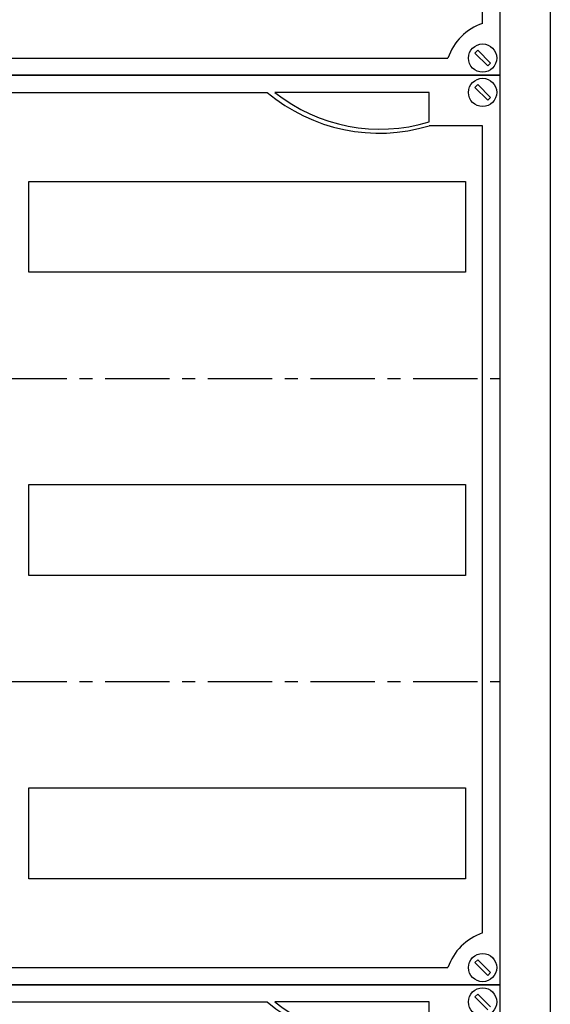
# Model space of a CAD drawing. Header units: millimetres. Extents: x 449515 to 838834, y -400723 to -307130.
# Tile 25 of 38: x 836209 to 838834, y -322477 to -317605. Entities that reach past the tile are written whole.
import ezdxf

# ---------------------------------------------------------------- set-up
doc = ezdxf.new("R2010")
doc.units = ezdxf.units.MM
doc.header["$LTSCALE"] = 25.4
doc.linetypes.add('CENTER', pattern=[2, 1.25, -0.25, 0.25, -0.25])
doc.layers.add('!Siemens Podklad_8GK_sikus', color=250, linetype='Continuous', lineweight=100)
doc.layers.add('R5', color=7, linetype='Continuous')

# ---------------------------------------------------------------- blocks, each defined once
blk = doc.blocks.new('AD_A630_P_W1950-1800_S800-750_G210~1')
at = {"color": 0, "linetype": 'ByBlock', "lineweight": -2}
for p, q in [((800, 1950), (800, 0)), ((775, 1925), (775, 125))]:
    blk.add_line(p, q, dxfattribs=at)
blk = doc.blocks.new('AD_8GK4351-4KK22')
at = {"color": 0}
for p, q in [((500, 0), (500, -600)), ((487.7, -588.99), (489.11, -587.58)), ((494.06, -595.36), (487.7, -588.99)), ((489.11, -587.58), (495.47, -593.94)), ((115, -591.5), (474.37, -591.5)), ((495.47, -593.94), (494.06, -595.36)), ((500, -600), (0, -600))]:
    blk.add_line(p, q, dxfattribs=at)
blk.add_line((491.5, -574.37), (491.5, -25))
blk.add_circle((491.5, -591.5), 7, dxfattribs=at)
blk.add_arc((500, -600), 27, 108.3496, 161.6504, dxfattribs=at)
blk = doc.blocks.new('*U668')
at = {"color": 0}
for p, q in [((0, 0), (500, 0)), ((0, -150), (0, 0)), ((500, 0), (500, -450)), ((4.7, -5.99), (6.11, -4.58)), ((6.11, -4.58), (12.47, -10.94)), ((487.7, -5.99), (489.11, -4.58)), ((489.11, -4.58), (495.47, -10.94)), ((11.06, -12.36), (4.7, -5.99)), ((25.63, -8.5), (385, -8.5)), ((465, -8.5), (388.74, -8.5)), ((465, -23.09), (465, -8.5)), ((494.06, -12.36), (487.7, -5.99)), ((12.47, -10.94), (11.06, -12.36)), ((495.47, -10.94), (494.06, -12.36)), ((8.5, -25.63), (8.5, -425)), ((491.5, -25), (465, -25)), ((491.5, -424.37), (491.5, -25)), ((17, -97.5), (17, -52.5)), ((17, -52.5), (233, -52.5)), ((17, -97.5), (17, -52.5)), ((17, -52.5), (233, -52.5)), ((233, -52.5), (233, -97.5)), ((233, -52.5), (233, -97.5)), ((233, -52.5), (233, -97.5)), ((267, -97.5), (267, -52.5)), ((267, -52.5), (483, -52.5)), ((483, -52.5), (483, -97.5)), ((233, -97.5), (17, -97.5)), ((233, -97.5), (17, -97.5)), ((483, -97.5), (267, -97.5)), ((0, -300), (0, -150)), ((17, -247.5), (17, -202.5)), ((17, -202.5), (233, -202.5)), ((17, -247.5), (17, -202.5)), ((17, -202.5), (233, -202.5)), ((233, -202.5), (233, -247.5)), ((233, -202.5), (233, -247.5)), ((233, -202.5), (233, -247.5)), ((267, -247.5), (267, -202.5)), ((267, -202.5), (483, -202.5)), ((483, -202.5), (483, -247.5)), ((233, -247.5), (17, -247.5)), ((233, -247.5), (17, -247.5)), ((483, -247.5), (267, -247.5)), ((0, -450), (0, -300)), ((17, -397.5), (17, -352.5)), ((17, -352.5), (233, -352.5)), ((17, -397.5), (17, -352.5)), ((17, -352.5), (233, -352.5)), ((233, -352.5), (233, -397.5)), ((233, -352.5), (233, -397.5)), ((233, -352.5), (233, -397.5)), ((267, -397.5), (267, -352.5)), ((267, -352.5), (483, -352.5)), ((483, -352.5), (483, -397.5)), ((233, -397.5), (17, -397.5)), ((233, -397.5), (17, -397.5)), ((483, -397.5), (267, -397.5)), ((8.5, -425), (35, -425)), ((35, -426.91), (35, -441.5)), ((4.7, -438.99), (6.11, -437.58)), ((6.11, -437.58), (12.47, -443.94)), ((487.7, -438.99), (489.11, -437.58)), ((489.11, -437.58), (495.47, -443.94)), ((11.06, -445.36), (4.7, -438.99)), ((35, -441.5), (111.26, -441.5)), ((115, -441.5), (474.37, -441.5)), ((494.06, -445.36), (487.7, -438.99)), ((12.47, -443.94), (11.06, -445.36)), ((495.47, -443.94), (494.06, -445.36)), ((500, -450), (0, -450))]:
    blk.add_line(p, q, dxfattribs=at)
for centre in [(8.5, -8.5), (491.5, -8.5), (8.5, -441.5), (491.5, -441.5)]:
    blk.add_circle(centre, 7, dxfattribs=at)
for centre, radius, start, end in [((0, 0), 27, 288.3496, 341.6504), ((440.22, 57.06), 85.72, 229.8903, 286.802), ((440.8, 57.06), 83.72, 231.5438, 286.802), ((59.78, -507.06), 85.72, 49.8903, 106.802), ((59.2, -507.06), 83.72, 51.5438, 106.802), ((500, -450), 27, 108.3496, 161.6504)]:
    blk.add_arc(centre, radius, start, end, dxfattribs=at)
blk = doc.blocks.new('*U669')
at = {"color": 0}
for p, q in [((0, 0), (750, 0)), ((750, 0), (750, -450)), ((737.7, -5.99), (739.11, -4.58)), ((739.11, -4.58), (745.47, -10.94)), ((25.63, -8.5), (635, -8.5)), ((715, -8.5), (638.74, -8.5)), ((715, -23.09), (715, -8.5)), ((744.06, -12.36), (737.7, -5.99))]:
    blk.add_line(p, q, dxfattribs=at)
blk.add_circle((741.5, -8.5), 7, dxfattribs=at)
for centre, radius, start in [((690.22, 57.06), 85.72, 229.8903), ((690.8, 57.06), 83.72, 231.5438)]:
    blk.add_arc(centre, radius, start, 286.802, dxfattribs=at)
blk = doc.blocks.new('*U670')
at = {"layer": '!Siemens Podklad_8GK_sikus', "color": 0, "lineweight": -2}
blk.add_line((500, 0), (500, -1800), dxfattribs=at)
at = {"layer": '!Siemens Podklad_8GK_sikus', "color": 4, "linetype": 'CENTER', "lineweight": -2}
for p, q in [((0, -900), (500, -900)), ((0, -1050), (500, -1050)), ((0, -1200), (500, -1200)), ((0, -1350), (500, -1350))]:
    blk.add_line(p, q, dxfattribs=at)

msp = doc.modelspace()

# ---------------------------------------------------------------- block references
at = {"layer": 'R5', "xscale": 10, "yscale": 10, "zscale": 10}
for name, p in [('AD_A630_P_W1950-1800_S800-750_G210~1', (830833.8195, -328130.1288, -200)), ('*U670', (833583.8195, -308880.1288, -200)), ('AD_8GK4351-4KK22', (833583.8195, -311880.1288, -200)), ('*U668', (833583.8195, -317880.1288, -200)), ('*U669', (831083.8195, -322380.1288, -200))]:
    msp.add_blockref(name, p, dxfattribs=at)

doc.saveas('drawing.dxf')
